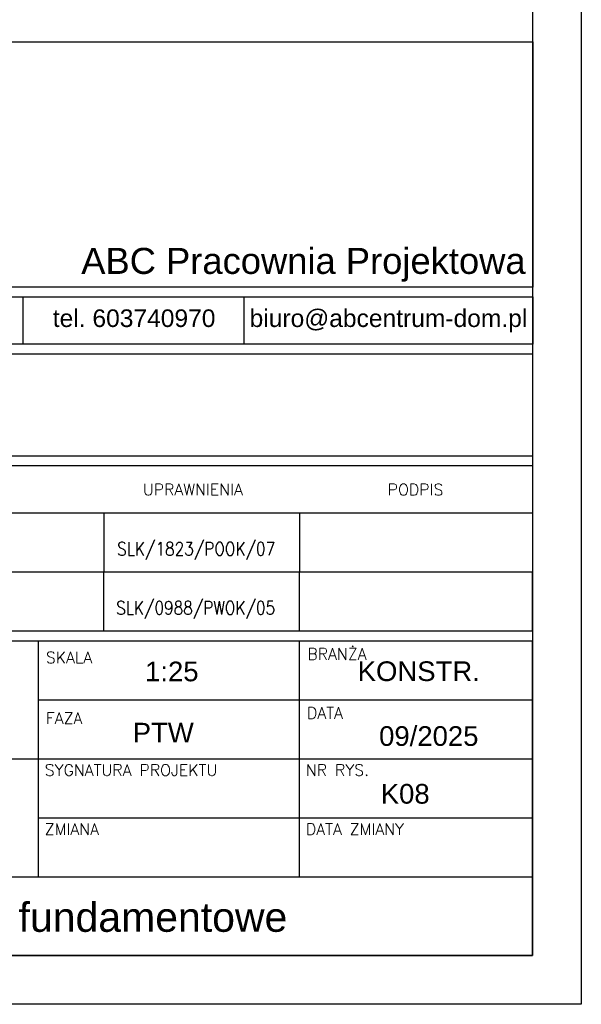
# Model space of a CAD drawing. Header units: millimetres. Extents: x 3488 to 8444, y -36 to 3900.
# Tile 9 of 13: x 6093 to 6237, y -36 to 216. Entities that reach past the tile are written whole.
import ezdxf
from ezdxf.enums import TextEntityAlignment as Align

# ---------------------------------------------------------------- set-up
doc = ezdxf.new("R2010")
doc.units = ezdxf.units.MM
doc.header["$LTSCALE"] = 25
for name, color, linetype in [('a-tabelka', 7, 'Continuous'), ('BA_ram', 2, 'Continuous'), ('Warstwa 1', 7, 'Continuous')]:
    doc.layers.add(name, color=color, linetype=linetype)
doc.styles.add('olo-2', font='arial.ttf')
doc.styles.add('olo1', font='simplex.shx', dxfattribs={"height": 18})
doc.styles.add('SN1', font='arial.ttf', dxfattribs={"height": 1})

msp = doc.modelspace()

# ---------------------------------------------------------------- linework, layer by layer
at = {"layer": 'a-tabelka', "color": 7}
for p, q in [((6093.7, 144.87), (6093.7, 132.71)), ((6150.27, 144.87), (6150.27, 132.71)), ((5924.33, 130.26), (6224.33, 130.26)), ((6224.33, 104.14), (6224.33, 130.26)), ((5924.33, 104.14), (6224.33, 104.14)), ((5924.33, 101.62), (6224.33, 101.62)), ((6224.33, 89.52), (6224.33, 101.62)), ((5924.33, 89.52), (6224.33, 89.52)), ((5924.33, 89.52), (6224.33, 89.52)), ((6164.61, 74.4), (6164.61, 89.52)), ((6224.33, 74.4), (6224.33, 89.52)), ((5924.33, 74.4), (6224.26, 74.4)), ((5924.33, 74.4), (6224.33, 74.4)), ((5980.33, 74.4), (6224.33, 74.4)), ((6164.55, 59.27), (6164.55, 74.4)), ((6224.26, 59.27), (6224.26, 74.4)), ((5924.27, 59.27), (6224.26, 59.27)), ((5924.27, 59.27), (6224.26, 59.27)), ((5924.27, 56.75), (6224.26, 56.75)), ((6097.66, -3.75), (6097.66, 56.75)), ((6164.55, -3.75), (6164.55, 56.75)), ((6224.26, -23.92), (6224.26, 56.75)), ((6097.66, 41.62), (6224.26, 41.62)), ((5924.27, 26.5), (6104.83, 26.5)), ((6104.83, 26.5), (6224.26, 26.5)), ((6097.66, 11.37), (6224.26, 11.37)), ((5924.27, -3.75), (6224.26, -3.75)), ((5924.27, -23.92), (6224.26, -23.92))]:
    msp.add_line(p, q, dxfattribs=at)
at = {"layer": 'a-tabelka', "color": 7, "ltscale": 100}
for p, q in [((6114.51, 74.4), (6114.51, 89.52)), ((6114.44, 59.27), (6114.44, 74.4))]:
    msp.add_line(p, q, dxfattribs=at)
at = {"layer": 'a-tabelka', "color": 7}
msp.add_lwpolyline([(5924.33, 144.87), (6224.33, 144.87), (6224.33, 132.71), (5924.33, 132.71)], close=True, dxfattribs=at)
at = {"layer": 'BA_ram', "color": 1}
msp.add_lwpolyline([(5186.76, -36.42), (5186.76, 706.08), (6236.76, 706.08), (6236.76, -36.42)], close=True, dxfattribs=at)
at = {"layer": 'BA_ram'}
msp.add_lwpolyline([(5236.76, -23.92), (5236.76, 693.58), (6224.26, 693.58), (6224.26, -23.92)], close=True, dxfattribs=at)
at = {"layer": 'Warstwa 1'}
msp.add_lwpolyline([(5924.34, 210.2), (6224.33, 210.2), (6224.33, 147.31), (5924.34, 147.31)], close=True, dxfattribs=at)

# ---------------------------------------------------------------- texts
at = {"layer": 'a-tabelka', "color": 7, "style": 'olo1'}
for s, height, p in [('UPRAWNIENIA', 2.9457, (6124.44, 94.01)), ('PODPIS', 2.946, (6187.16, 94.01)), ('SKALA', 2.946, (6099.6, 50.98)), ('BRANŻA', 2.946, (6166.6, 51.87)), ('FAZA', 2.946, (6099.6, 35.42)), ('DATA', 2.946, (6166.48, 36.77)), ('SYGNATURA PROJEKTU', 2.9457, (6099.32, 22.12)), ('NR RYS.', 2.946, (6166.21, 22.12)), ('ZMIANA', 2.946, (6099.32, 7)), ('DATA ZMIANY', 2.9457, (6166.21, 7))]:
    msp.add_text(s, height=height, dxfattribs=at).set_placement(p)
at = {"layer": 'a-tabelka', "color": 7, "linetype": 'Continuous', "style": 'olo1', "width": 0.85}
for s, p in [('SLK/1823/POOK/07', (6138.09, 80.07)), ('SLK/0988/PWOK/05', (6137.96, 64.94))]:
    msp.add_text(s, height=3.3665, dxfattribs=at).set_placement(p, align=Align.MIDDLE)
at = {"layer": 'a-tabelka', "color": 7, "linetype": 'Continuous', "style": 'olo-2'}
for s, height, p in [('1:25', 5.042, (6131.85, 48.88)), ('KONSTR.', 5.042, (6195.12, 48.94)), ('PTW', 5.042, (6129.65, 33.19)), ('K08', 5.042, (6191.64, 17.52)), ('Poz. 6.2 Żelbetowe ściany fundamentowe', 7.5144, (6064.3, -14.24))]:
    msp.add_text(s, height=height, dxfattribs=at).set_placement(p, align=Align.MIDDLE)
msp.add_text('09/2025', height=5.042, dxfattribs=at).set_placement((6184.96, 29.8))
at = {"layer": 'Warstwa 1', "color": 160, "style": 'SN1'}
msp.add_text('ul. Roosevelta 59/11      41-800  Zabrze     tel. 609228618        tel. 603740970     biuro@abcentrum-dom.pl', height=4.50867, dxfattribs=at).set_placement((5926.31, 137.14))
at = {"layer": 'Warstwa 1', "color": 160, "insert": (6108.64, 157.41), "char_height": 4.5086, "width": 370.2376, "attachment_point": 1, "line_spacing_factor": 1.490392, "style": 'SN1'}
msp.add_mtext('{\\H1.4786x;ABC Pracownia Projektowa\\P}', dxfattribs=at)

doc.saveas('drawing.dxf')
